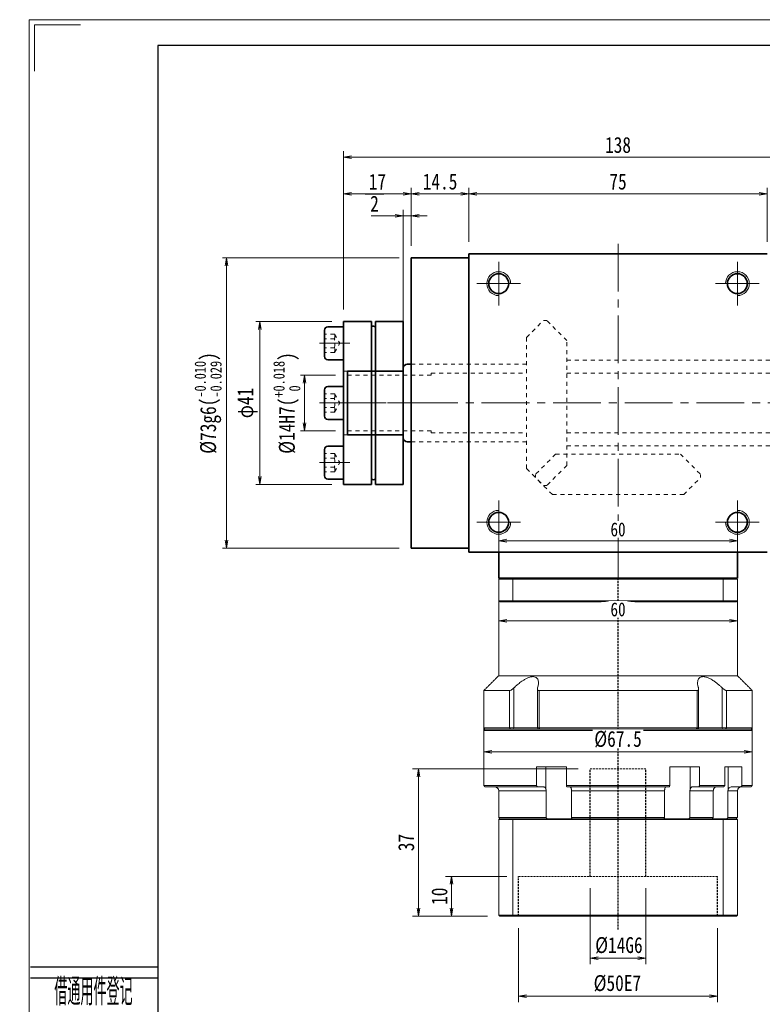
# Model space of a CAD drawing. Header units: millimetres. Extents: x -2 to 561, y 10 to 394.
# Tile 2 of 9: x -2 to 185, y 146 to 394. Entities that reach past the tile are written whole.
import ezdxf
from ezdxf.enums import TextEntityAlignment as Align

# ---------------------------------------------------------------- set-up
doc = ezdxf.new("R2010")
doc.units = ezdxf.units.MM
for name, pattern in [('DASHED', [0.75, 0.5, -0.25]), ('点画线', [18, 12, -2, 2, -2]), ('虚线', [2, 1, -1])]:
    doc.linetypes.add(name, pattern=pattern)
doc.layers.add('2细线层', color=4, linetype='Continuous')
doc.layers.add('6文字层', color=3, linetype='Continuous')
for name, color, linetype, lineweight in [('EB0_1', 7, 'Continuous', 35), ('中心线层', 1, '点画线', 18), ('图框_外框线', 7, 'Continuous', 18), ('尺寸线层', 3, 'Continuous', 18), ('粗实线层', 7, 'Continuous', 35), ('虚线层', 6, '虚线', 18), ('虚线层_1', 6, '虚线', 18)]:
    doc.layers.add(name, color=color, linetype=linetype, lineweight=lineweight)
doc.styles.add('PC_TEXTSTYLE', font='ISOCP.SHX', dxfattribs={"width": 0.707, "bigfont": 'GBCBIG.SHX'})
doc.styles.add('宋体', font='SimSun.ttf', dxfattribs={"width": 0.8})
doc.dimstyles.new('A水平标注$0', dxfattribs={"dimtxt": 3.5, "dimasz": 2, "dimexe": 1.5, "dimexo": 3, "dimgap": 1.1, "dimtad": 1, "dimtoh": 1, "dimdec": 4, "dimdsep": 46, "dimtxsty": '宋体', "dimblk": 'OPEN', "dimcen": 3, "dimclrd": 3, "dimclre": 3, "dimclrt": 6, "dimadec": 0, "dimazin": 0, "dimtm": 1e-09, "dimtfac": 1, "dimtdec": 4, "dimtix": 1, "dimtmove": 0, "dimatfit": 3, "dimldrblk": 'OPEN', "dimfxl": 0, "dimlwd": 13, "dimlwe": 13, "dimarcsym": 0})
doc.dimstyles.new('D直径标注φ25', dxfattribs={"dimtxt": 3.5, "dimasz": 2, "dimexe": 1, "dimexo": 3, "dimtad": 1, "dimtoh": 1, "dimdec": 1, "dimdsep": 46, "dimtxsty": '宋体', "dimblk": 'OPEN', "dimcen": 3, "dimclrd": 3, "dimclre": 3, "dimclrt": 130, "dimadec": 0, "dimazin": 0, "dimtm": 1e-09, "dimtfac": 1, "dimtdec": 1, "dimtmove": 0, "dimatfit": 0, "dimldrblk": 'OPEN', "dimfxl": 0, "dimlwd": 13, "dimlwe": 13, "dimarcsym": 0})

# ---------------------------------------------------------------- blocks, each defined once
blk = doc.blocks.new('_Open')
at = {"color": 0, "linetype": 'ByBlock', "lineweight": -2}
for p, q in [((-1, 0.17), (0, 0)), ((-1, -0.17), (0, 0)), ((0, 0), (-1, 0))]:
    blk.add_line(p, q, dxfattribs=at)
blk = doc.blocks.new('*D10')
at = {"layer": 'Defpoints', "color": 0, "transparency": 16777216}
for p in [(186.39, 350.12), (111.39, 335.02), (186.39, 335.02)]:
    blk.add_point(p, dxfattribs=at)
at = {"layer": '尺寸线层', "color": 3, "lineweight": 13, "transparency": 16777216}
for p, q in [((111.39, 338.02), (111.39, 351.62)), ((186.39, 338.02), (186.39, 351.62)), ((113.39, 350.12), (184.39, 350.12))]:
    blk.add_line(p, q, dxfattribs=at)
at = {"layer": '尺寸线层', "color": 3, "lineweight": 13, "transparency": 16777216, "xscale": 2, "yscale": 2, "zscale": 2, "rotation": 180}
blk.add_blockref('_Open', (111.39, 350.12), dxfattribs=at)
at = {"layer": '尺寸线层', "color": 3, "lineweight": 13, "transparency": 16777216, "xscale": 2, "yscale": 2, "zscale": 2}
blk.add_blockref('_Open', (186.39, 350.12), dxfattribs=at)
at = {"layer": '尺寸线层', "color": 6, "transparency": 16777216, "insert": (148.89, 353.15), "char_height": 4, "attachment_point": 5, "style": '宋体', "bg_fill": 3, "box_fill_scale": 1.1, "bg_fill_color": 257, "bg_fill_transparency": 0}
blk.add_mtext('75', dxfattribs=at)
blk = doc.blocks.new('*D11')
at = {"layer": 'Defpoints', "color": 0, "transparency": 16777216}
for p in [(96.89, 350.12), (111.39, 335.02), (96.89, 334.02)]:
    blk.add_point(p, dxfattribs=at)
at = {"layer": '尺寸线层', "color": 3, "lineweight": 13, "transparency": 16777216}
for p, q in [((96.89, 337.02), (96.89, 351.62)), ((111.39, 338.02), (111.39, 351.62)), ((109.39, 350.12), (98.89, 350.12))]:
    blk.add_line(p, q, dxfattribs=at)
at = {"layer": '尺寸线层', "color": 3, "lineweight": 13, "transparency": 16777216, "xscale": 2, "yscale": 2, "zscale": 2, "rotation": 180}
blk.add_blockref('_Open', (96.89, 350.12), dxfattribs=at)
at = {"layer": '尺寸线层', "color": 3, "lineweight": 13, "transparency": 16777216, "xscale": 2, "yscale": 2, "zscale": 2}
blk.add_blockref('_Open', (111.39, 350.12), dxfattribs=at)
at = {"layer": '尺寸线层', "color": 6, "transparency": 16777216, "insert": (104.14, 353.16), "char_height": 4, "attachment_point": 5, "style": '宋体', "bg_fill": 3, "box_fill_scale": 1.1, "bg_fill_color": 257, "bg_fill_transparency": 0}
blk.add_mtext('14.5', dxfattribs=at)
blk = doc.blocks.new('*D12')
at = {"layer": 'Defpoints', "color": 0, "transparency": 16777216}
for p in [(94.89, 344.59), (96.89, 334.02), (94.89, 306.27)]:
    blk.add_point(p, dxfattribs=at)
at = {"layer": '尺寸线层', "color": 3, "lineweight": 13, "transparency": 16777216}
for p, q in [((86.78, 344.59), (89.65, 344.59)), ((89.65, 344.59), (92.89, 344.59)), ((94.89, 309.27), (94.89, 346.09)), ((96.89, 344.59), (94.89, 344.59)), ((96.89, 337.02), (96.89, 346.09)), ((98.89, 344.59), (100.89, 344.59))]:
    blk.add_line(p, q, dxfattribs=at)
at = {"layer": '尺寸线层', "color": 3, "lineweight": 13, "transparency": 16777216, "xscale": 2, "yscale": 2, "zscale": 2}
blk.add_blockref('_Open', (94.89, 344.59), dxfattribs=at)
at = {"layer": '尺寸线层', "color": 3, "lineweight": 13, "transparency": 16777216, "xscale": 2, "yscale": 2, "zscale": 2, "rotation": 180}
blk.add_blockref('_Open', (96.89, 344.59), dxfattribs=at)
at = {"layer": '尺寸线层', "color": 6, "transparency": 16777216, "insert": (87.66, 347.62), "char_height": 4, "attachment_point": 5, "style": '宋体', "bg_fill": 3, "box_fill_scale": 1.1, "bg_fill_color": 257, "bg_fill_transparency": 0}
blk.add_mtext('2', dxfattribs=at)
blk = doc.blocks.new('*D23')
at = {"layer": 'Defpoints', "color": 0, "transparency": 16777216}
for p in [(80.89, 304.52), (80.89, 290.52)]:
    blk.add_point(p, dxfattribs=at)
at = {"layer": '尺寸线层', "color": 3, "lineweight": 13, "transparency": 16777216}
for p, q in [((77.89, 304.52), (69.09, 304.52)), ((70.09, 302.52), (70.09, 292.52)), ((77.89, 290.52), (69.09, 290.52))]:
    blk.add_line(p, q, dxfattribs=at)
at = {"layer": '尺寸线层', "color": 3, "lineweight": 13, "transparency": 16777216, "xscale": 2, "yscale": 2, "zscale": 2}
for p, rotation in [((70.09, 304.52), 90), ((70.09, 290.52), 270)]:
    blk.add_blockref('_Open', p, dxfattribs=dict(at, rotation=rotation))
at = {"layer": '尺寸线层', "color": 130, "transparency": 16777216, "insert": (65.61, 297.52), "char_height": 4, "attachment_point": 5, "rotation": 90, "style": '宋体', "bg_fill": 3, "box_fill_scale": 1.1, "bg_fill_color": 257, "bg_fill_transparency": 0}
blk.add_mtext('{\\A1;\\A1;%%C14H7({\\H0.707107x;\\S+0.018^  0;})}', dxfattribs=at)
at = {"layer": 'Defpoints', "color": 0, "transparency": 16777216}
blk.add_point((70.09, 290.52), dxfattribs=at)
blk = doc.blocks.new('*D24')
at = {"layer": 'Defpoints', "color": 0, "transparency": 16777216}
for p in [(96.89, 334.02), (50.43, 261.02), (96.89, 261.02)]:
    blk.add_point(p, dxfattribs=at)
at = {"layer": '尺寸线层', "color": 3, "lineweight": 13, "transparency": 16777216}
for p, q in [((93.89, 334.02), (49.43, 334.02)), ((50.43, 332.02), (50.43, 263.02)), ((93.89, 261.02), (49.43, 261.02))]:
    blk.add_line(p, q, dxfattribs=at)
at = {"layer": '尺寸线层', "color": 3, "lineweight": 13, "transparency": 16777216, "xscale": 2, "yscale": 2, "zscale": 2}
for p, rotation in [((50.43, 334.02), 89.99999999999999), ((50.43, 261.02), 270)]:
    blk.add_blockref('_Open', p, dxfattribs=dict(at, rotation=rotation))
at = {"layer": '尺寸线层', "color": 130, "transparency": 16777216, "insert": (45.81, 297.52), "char_height": 4, "attachment_point": 5, "rotation": 90, "style": '宋体', "bg_fill": 3, "box_fill_scale": 1.1, "bg_fill_color": 257, "bg_fill_transparency": 0}
blk.add_mtext('{\\A1;\\A1;%%C73g6({\\H0.707107x;\\S-0.010^ -0.029;})}', dxfattribs=at)
blk = doc.blocks.new('*D25')
at = {"layer": 'Defpoints', "color": 0, "transparency": 16777216}
for p in [(79.89, 359.31), (79.89, 318.02), (217.89, 318.02)]:
    blk.add_point(p, dxfattribs=at)
at = {"layer": '尺寸线层', "color": 3, "lineweight": 13, "transparency": 16777216}
for p, q in [((79.89, 321.02), (79.89, 360.81)), ((215.89, 359.31), (81.89, 359.31)), ((217.89, 321.02), (217.89, 360.81))]:
    blk.add_line(p, q, dxfattribs=at)
at = {"layer": '尺寸线层', "color": 3, "lineweight": 13, "transparency": 16777216, "xscale": 2, "yscale": 2, "zscale": 2, "rotation": 180}
blk.add_blockref('_Open', (79.89, 359.31), dxfattribs=at)
at = {"layer": '尺寸线层', "color": 3, "lineweight": 13, "transparency": 16777216, "xscale": 2, "yscale": 2, "zscale": 2}
blk.add_blockref('_Open', (217.89, 359.31), dxfattribs=at)
at = {"layer": '尺寸线层', "color": 6, "transparency": 16777216, "insert": (148.89, 362.37), "char_height": 4, "attachment_point": 5, "style": '宋体', "bg_fill": 3, "box_fill_scale": 1.1, "bg_fill_color": 257, "bg_fill_transparency": 0}
blk.add_mtext('138', dxfattribs=at)
blk = doc.blocks.new('34fhh')
at = {"layer": '中心线层'}
blk.add_line((1.59, 0), (-6.07, 0), dxfattribs=at)
at = {"layer": '粗实线层'}
for p, q in [((-4.82, 3.31), (-4.82, -3.31)), ((0, 4.14), (-3.99, 4.14)), ((0, -4.14), (0, 4.14)), ((-3.99, -4.14), (0, -4.14))]:
    blk.add_line(p, q, dxfattribs=at)
for centre, start, end in [((-3.99, 3.31), 90, 180), ((-3.99, -3.31), 180, 270)]:
    blk.add_arc(centre, 0.828, start, end, dxfattribs=at)
at = {"layer": '虚线层'}
for p, q in [((-2.32, 2.31), (-4.82, 2.31)), ((-2.32, 1.15), (-4.82, 1.15)), ((-2.32, 2.31), (-0.99, 0)), ((-2.32, -2.31), (-0.99, 0)), ((-2.32, -1.15), (-4.82, -1.15)), ((-2.32, -2.31), (-4.82, -2.31))]:
    blk.add_line(p, q, dxfattribs=at)
for centre, radius, start, end in [((-3.47, 1.73), 1.29, 333.4349, 26.5651), ((-6.71, 0), 4.54, 345.2529, 14.7471), ((-3.47, -1.73), 1.29, 333.4349, 26.5651)]:
    blk.add_arc(centre, radius, start, end, dxfattribs=at)
blk = doc.blocks.new('234234gg')
at = {"layer": '中心线层'}
blk.add_line((-18, 0), (3, 0), dxfattribs=at)
at = {"layer": '粗实线层'}
for p, q in [((-15, -20.5), (-15, 20.5)), ((-15, 20.5), (-8, 20.5)), ((-8, -20.5), (-8, 20.5)), ((-7, -20.5), (-7, 20.5)), ((-7, 20.5), (0, 20.5)), ((0, 20.5), (0, -20.5)), ((-8, -20.5), (-15, -20.5)), ((0, -20.5), (-7, -20.5))]:
    blk.add_line(p, q, dxfattribs=at)
at = {"layer": '粗实线层', "color": 6, "linetype": '虚线', "lineweight": 18}
for p, q in [((-15, 8), (0, 8)), ((-15, -8), (0, -8))]:
    blk.add_line(p, q, dxfattribs=at)
at = {"layer": '粗实线层'}
for centre, start, end in [((-7.61, 17.08), 74.0082, 100.309), ((-7.61, -17.08), 259.691, 285.9918)]:
    blk.add_arc(centre, 2.2, start, end, dxfattribs=at)
for p in [(-15, 15), (-15, 0)]:
    blk.add_blockref('34fhh', p, dxfattribs=at)
at = {"layer": '粗实线层', "xscale": -0.9999999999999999, "rotation": 180}
blk.add_blockref('34fhh', (-15, -15), dxfattribs=at)
blk = doc.blocks.new('*D26')
at = {"layer": 'Defpoints', "color": 0, "transparency": 16777216}
for p in [(79.89, 318.02), (58.79, 277.02), (79.89, 277.02)]:
    blk.add_point(p, dxfattribs=at)
at = {"layer": '尺寸线层', "color": 3, "lineweight": 13, "transparency": 16777216}
for p, q in [((76.89, 318.02), (57.79, 318.02)), ((58.79, 316.02), (58.79, 279.02)), ((76.89, 277.02), (57.79, 277.02))]:
    blk.add_line(p, q, dxfattribs=at)
at = {"layer": '尺寸线层', "color": 3, "lineweight": 13, "transparency": 16777216, "xscale": 2, "yscale": 2, "zscale": 2}
for p, rotation in [((58.79, 318.02), 89.99999999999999), ((58.79, 277.02), 270)]:
    blk.add_blockref('_Open', p, dxfattribs=dict(at, rotation=rotation))
at = {"layer": '尺寸线层', "color": 130, "transparency": 16777216, "insert": (55.71, 297.52), "char_height": 4, "attachment_point": 5, "rotation": 90, "style": '宋体', "bg_fill": 3, "box_fill_scale": 1.1, "bg_fill_color": 257, "bg_fill_transparency": 0}
blk.add_mtext('φ41', dxfattribs=at)
blk = doc.blocks.new('*D27')
at = {"layer": 'Defpoints', "color": 0, "transparency": 16777216}
for p in [(79.89, 350.12), (96.89, 334.02), (79.89, 318.02)]:
    blk.add_point(p, dxfattribs=at)
at = {"layer": '尺寸线层', "color": 3, "lineweight": 13, "transparency": 16777216}
for p, q in [((79.89, 321.02), (79.89, 351.62)), ((96.89, 337.02), (96.89, 351.62)), ((94.89, 350.12), (81.89, 350.12))]:
    blk.add_line(p, q, dxfattribs=at)
at = {"layer": '尺寸线层', "color": 3, "lineweight": 13, "transparency": 16777216, "xscale": 2, "yscale": 2, "zscale": 2, "rotation": 180}
blk.add_blockref('_Open', (79.89, 350.12), dxfattribs=at)
at = {"layer": '尺寸线层', "color": 3, "lineweight": 13, "transparency": 16777216, "xscale": 2, "yscale": 2, "zscale": 2}
blk.add_blockref('_Open', (96.89, 350.12), dxfattribs=at)
at = {"layer": '尺寸线层', "color": 6, "transparency": 16777216, "insert": (88.39, 353.16), "char_height": 4, "attachment_point": 5, "style": '宋体', "bg_fill": 3, "box_fill_scale": 1.1, "bg_fill_color": 257, "bg_fill_transparency": 0}
blk.add_mtext('17', dxfattribs=at)
blk = doc.blocks.new('*D36')
at = {"color": 3, "lineweight": 13, "transparency": 16777216}
for p, q in [((118.89, 256.52), (118.89, 264.41)), ((120.89, 262.91), (176.89, 262.91)), ((178.89, 256.52), (178.89, 264.41))]:
    blk.add_line(p, q, dxfattribs=at)
at = {"layer": 'Defpoints', "color": 0, "transparency": 16777216}
for p in [(178.89, 262.91), (118.89, 253.52), (178.89, 253.52)]:
    blk.add_point(p, dxfattribs=at)
at = {"color": 3, "lineweight": 13, "transparency": 16777216, "xscale": 2, "yscale": 2, "zscale": 2, "rotation": 180}
blk.add_blockref('_Open', (118.89, 262.91), dxfattribs=at)
at = {"color": 3, "lineweight": 13, "transparency": 16777216, "xscale": 2, "yscale": 2, "zscale": 2}
blk.add_blockref('_Open', (178.89, 262.91), dxfattribs=at)
at = {"color": 6, "transparency": 16777216, "insert": (148.89, 265.72), "char_height": 3.5, "attachment_point": 5, "style": '宋体', "bg_fill": 3, "box_fill_scale": 1.1, "bg_fill_color": 257, "bg_fill_transparency": 0}
blk.add_mtext('60', dxfattribs=at)
blk = doc.blocks.new('*D38')
at = {"layer": 'Defpoints', "color": 0, "transparency": 16777216}
for p in [(123.89, 168.52), (173.89, 168.52), (173.89, 148.41)]:
    blk.add_point(p, dxfattribs=at)
at = {"layer": '尺寸线层', "color": 3, "lineweight": 13, "transparency": 16777216}
for p, q in [((123.89, 165.52), (123.89, 146.91)), ((173.89, 165.52), (173.89, 146.91)), ((125.89, 148.41), (171.89, 148.41))]:
    blk.add_line(p, q, dxfattribs=at)
at = {"layer": '尺寸线层', "color": 3, "lineweight": 13, "transparency": 16777216, "xscale": 2, "yscale": 2, "zscale": 2, "rotation": 180}
blk.add_blockref('_Open', (123.89, 148.41), dxfattribs=at)
at = {"layer": '尺寸线层', "color": 3, "lineweight": 13, "transparency": 16777216, "xscale": 2, "yscale": 2, "zscale": 2}
blk.add_blockref('_Open', (173.89, 148.41), dxfattribs=at)
at = {"layer": '尺寸线层', "color": 6, "transparency": 16777216, "insert": (148.72, 151.61), "char_height": 4, "attachment_point": 5, "style": '宋体', "bg_fill": 3, "box_fill_scale": 1.1, "bg_fill_color": 257, "bg_fill_transparency": 0}
blk.add_mtext('%%C50E7', dxfattribs=at)
blk = doc.blocks.new('*D39')
at = {"layer": 'Defpoints', "color": 0, "transparency": 16777216}
for p in [(141.89, 178.52), (155.89, 178.52), (155.89, 157.96)]:
    blk.add_point(p, dxfattribs=at)
at = {"layer": '尺寸线层', "color": 3, "lineweight": 13, "transparency": 16777216}
for p, q in [((141.89, 175.52), (141.89, 156.46)), ((155.89, 175.52), (155.89, 156.46)), ((143.89, 157.96), (153.89, 157.96))]:
    blk.add_line(p, q, dxfattribs=at)
at = {"layer": '尺寸线层', "color": 3, "lineweight": 13, "transparency": 16777216, "xscale": 2, "yscale": 2, "zscale": 2, "rotation": 180}
blk.add_blockref('_Open', (141.89, 157.96), dxfattribs=at)
at = {"layer": '尺寸线层', "color": 3, "lineweight": 13, "transparency": 16777216, "xscale": 2, "yscale": 2, "zscale": 2}
blk.add_blockref('_Open', (155.89, 157.96), dxfattribs=at)
at = {"layer": '尺寸线层', "color": 6, "transparency": 16777216, "insert": (149.11, 161.16), "char_height": 4, "attachment_point": 5, "style": '宋体', "bg_fill": 3, "box_fill_scale": 1.1, "bg_fill_color": 257, "bg_fill_transparency": 0}
blk.add_mtext('%%C14G6', dxfattribs=at)
blk = doc.blocks.new('*D40')
at = {"layer": 'Defpoints', "color": 0, "transparency": 16777216}
for p in [(123.89, 178.52), (107.05, 168.52), (119.09, 168.52)]:
    blk.add_point(p, dxfattribs=at)
at = {"layer": '尺寸线层', "color": 3, "lineweight": 13, "transparency": 16777216}
for p, q in [((120.89, 178.52), (105.55, 178.52)), ((107.05, 176.52), (107.05, 170.52)), ((116.09, 168.52), (105.55, 168.52))]:
    blk.add_line(p, q, dxfattribs=at)
at = {"layer": '尺寸线层', "color": 3, "lineweight": 13, "transparency": 16777216, "xscale": 2, "yscale": 2, "zscale": 2}
for p, rotation in [((107.05, 178.52), 90), ((107.05, 168.52), 270)]:
    blk.add_blockref('_Open', p, dxfattribs=dict(at, rotation=rotation))
at = {"layer": '尺寸线层', "color": 6, "transparency": 16777216, "insert": (104, 173.52), "char_height": 4, "attachment_point": 5, "rotation": 90, "style": '宋体', "bg_fill": 3, "box_fill_scale": 1.1, "bg_fill_color": 257, "bg_fill_transparency": 0}
blk.add_mtext('10', dxfattribs=at)
blk = doc.blocks.new('*D41')
at = {"layer": 'Defpoints', "color": 0, "transparency": 16777216}
for p in [(141.89, 205.52), (98.69, 168.52), (119.09, 168.52)]:
    blk.add_point(p, dxfattribs=at)
at = {"layer": '尺寸线层', "color": 3, "lineweight": 13, "transparency": 16777216}
for p, q in [((138.89, 205.52), (97.19, 205.52)), ((98.69, 203.52), (98.69, 170.52)), ((116.09, 168.52), (97.19, 168.52))]:
    blk.add_line(p, q, dxfattribs=at)
at = {"layer": '尺寸线层', "color": 3, "lineweight": 13, "transparency": 16777216, "xscale": 2, "yscale": 2, "zscale": 2}
for p, rotation in [((98.69, 205.52), 90), ((98.69, 168.52), 270)]:
    blk.add_blockref('_Open', p, dxfattribs=dict(at, rotation=rotation))
at = {"layer": '尺寸线层', "color": 6, "transparency": 16777216, "insert": (95.64, 187.02), "char_height": 4, "attachment_point": 5, "rotation": 90, "style": '宋体', "bg_fill": 3, "box_fill_scale": 1.1, "bg_fill_color": 257, "bg_fill_transparency": 0}
blk.add_mtext('37', dxfattribs=at)
blk = doc.blocks.new('*D42')
at = {"layer": 'Defpoints', "color": 0, "transparency": 16777216}
for p in [(115.14, 220.52), (182.64, 220.52), (115.14, 209.79)]:
    blk.add_point(p, dxfattribs=at)
at = {"layer": '尺寸线层', "color": 3, "lineweight": 13, "transparency": 16777216}
for p, q in [((115.14, 217.52), (115.14, 208.29)), ((182.64, 217.52), (182.64, 208.29)), ((180.64, 209.79), (117.14, 209.79))]:
    blk.add_line(p, q, dxfattribs=at)
at = {"layer": '尺寸线层', "color": 3, "lineweight": 13, "transparency": 16777216, "xscale": 2, "yscale": 2, "zscale": 2, "rotation": 180}
blk.add_blockref('_Open', (115.14, 209.79), dxfattribs=at)
at = {"layer": '尺寸线层', "color": 3, "lineweight": 13, "transparency": 16777216, "xscale": 2, "yscale": 2, "zscale": 2}
blk.add_blockref('_Open', (182.64, 209.79), dxfattribs=at)
at = {"layer": '尺寸线层', "color": 6, "transparency": 16777216, "insert": (148.89, 212.99), "char_height": 4, "attachment_point": 5, "style": '宋体', "bg_fill": 3, "box_fill_scale": 1.1, "bg_fill_color": 257, "bg_fill_transparency": 0}
blk.add_mtext('%%c67.5', dxfattribs=at)
blk = doc.blocks.new('*D43')
at = {"color": 3, "lineweight": 13, "transparency": 16777216}
for p, q in [((118.89, 247.52), (118.89, 241.27)), ((178.89, 247.52), (178.89, 241.27)), ((120.89, 242.77), (176.89, 242.77))]:
    blk.add_line(p, q, dxfattribs=at)
at = {"layer": 'Defpoints', "color": 0, "transparency": 16777216}
for p in [(118.89, 250.52), (178.89, 250.52), (178.89, 242.77)]:
    blk.add_point(p, dxfattribs=at)
at = {"color": 3, "lineweight": 13, "transparency": 16777216, "xscale": 2, "yscale": 2, "zscale": 2, "rotation": 180}
blk.add_blockref('_Open', (118.89, 242.77), dxfattribs=at)
at = {"color": 3, "lineweight": 13, "transparency": 16777216, "xscale": 2, "yscale": 2, "zscale": 2}
blk.add_blockref('_Open', (178.89, 242.77), dxfattribs=at)
at = {"color": 6, "transparency": 16777216, "insert": (148.89, 245.62), "char_height": 3.5, "attachment_point": 5, "style": '宋体', "bg_fill": 3, "box_fill_scale": 1.1, "bg_fill_color": 256, "bg_fill_true_color": 13158600, "bg_fill_transparency": 0}
blk.add_mtext('60', dxfattribs=at)

msp = doc.modelspace()

# ---------------------------------------------------------------- linework, layer by layer
at = {"color": 7, "linetype": 'Continuous', "lineweight": 15}
for p, q in [((122.43506, 247.8215), (118.89258, 247.8215)), ((148.89258, 247.8215), (122.43506, 247.8215)), ((175.35009, 247.8215), (148.89258, 247.8215)), ((178.89258, 247.8215), (175.35009, 247.8215)), ((119.19258, 247.5215), (122.5487, 247.5215)), ((122.5487, 247.5215), (144.66056, 247.5215)), ((153.1246, 247.5215), (175.23646, 247.5215)), ((175.23646, 247.5215), (178.59258, 247.5215)), ((178.89258, 228.9715), (118.89258, 228.9715)), ((122.711, 215.8215), (122.711, 225.89094)), ((175.07416, 225.89094), (175.07416, 215.8215)), ((121.6007, 225.2215), (115.14258, 225.2215)), ((121.6007, 225.2215), (121.6007, 215.8215)), ((168.74745, 225.2215), (129.0377, 225.2215)), ((129.0377, 215.8215), (129.0377, 225.2215)), ((168.74745, 225.2215), (168.74745, 215.8215)), ((182.64258, 225.2215), (176.18445, 225.2215)), ((176.18445, 215.8215), (176.18445, 225.2215)), ((121.6007, 215.8215), (115.14258, 215.8215)), ((115.44258, 215.5215), (121.8433, 215.5215)), ((148.89258, 215.5215), (115.44258, 215.5215)), ((122.711, 215.8215), (121.6007, 215.8215)), ((121.8433, 215.5215), (121.6007, 215.8215)), ((122.62051, 215.5215), (122.711, 215.8215)), ((128.626, 215.8215), (122.711, 215.8215)), ((129.0377, 215.8215), (128.626, 215.8215)), ((168.74745, 215.8215), (129.0377, 215.8215)), ((129.21419, 215.5215), (129.0377, 215.8215)), ((129.21419, 215.5215), (168.57096, 215.5215)), ((182.34258, 215.5215), (148.89258, 215.5215)), ((168.74745, 215.8215), (168.57096, 215.5215)), ((169.15916, 215.8215), (168.74745, 215.8215)), ((175.07416, 215.8215), (169.15916, 215.8215)), ((175.07416, 215.8215), (175.16465, 215.5215)), ((176.18445, 215.8215), (175.07416, 215.8215)), ((176.18445, 215.8215), (175.94186, 215.5215)), ((175.94186, 215.5215), (182.34258, 215.5215)), ((182.64258, 215.8215), (176.18445, 215.8215)), ((115.14258, 215.2215), (148.89258, 215.2215)), ((148.89258, 215.2215), (182.64258, 215.2215)), ((128.40579, 206.0215), (128.40579, 201.3215)), ((128.40579, 206.0215), (135.9085, 206.0215)), ((130.76991, 206.0215), (130.76991, 200.40488)), ((135.9085, 201.3215), (135.9085, 206.0215)), ((161.87665, 206.0215), (161.87665, 201.3215)), ((161.87665, 206.0215), (169.37937, 206.0215)), ((167.01524, 206.0215), (167.01524, 200.40488)), ((169.37937, 201.3215), (169.37937, 206.0215)), ((175.71335, 206.0215), (175.71335, 201.3215)), ((175.71335, 206.0215), (180.04505, 206.0215)), ((176.58893, 206.0215), (176.58893, 200.40488)), ((180.04505, 201.3215), (180.04505, 206.0215)), ((128.40579, 201.3215), (115.14258, 201.3215)), ((115.44258, 201.0215), (128.59883, 201.0215)), ((128.59883, 201.0215), (130.17548, 201.0215)), ((161.87665, 201.3215), (135.9085, 201.3215)), ((136.01122, 201.0215), (161.77394, 201.0215)), ((167.60968, 201.0215), (169.18633, 201.0215)), ((169.18633, 201.0215), (175.48329, 201.0215)), ((175.71335, 201.3215), (169.37937, 201.3215)), ((177.45793, 201.0215), (179.76284, 201.0215)), ((179.76284, 201.0215), (182.34258, 201.0215)), ((182.64258, 201.3215), (180.04505, 201.3215)), ((118.89258, 200.0215), (130.81972, 200.0215)), ((130.81972, 200.0215), (130.81972, 193.3215)), ((137.19187, 200.0215), (160.59328, 200.0215)), ((137.19187, 193.3215), (137.19187, 200.0215)), ((160.59328, 200.0215), (160.59328, 193.3215)), ((166.96544, 193.3215), (166.96544, 200.0215)), ((166.96544, 200.0215), (172.83776, 200.0215)), ((172.83776, 200.0215), (172.83776, 193.3215)), ((176.51673, 193.3215), (176.51673, 200.0215)), ((176.51673, 200.0215), (178.89258, 200.0215)), ((130.81972, 193.3215), (118.89258, 193.3215)), ((160.59328, 193.3215), (137.19187, 193.3215)), ((172.83776, 193.3215), (166.96544, 193.3215)), ((178.89258, 193.3215), (176.51673, 193.3215)), ((118.89258, 192.8215), (122.43506, 192.8215)), ((118.89258, 192.8215), (118.89258, 168.7215)), ((122.51077, 193.0215), (119.09258, 193.0215)), ((122.43506, 192.8215), (175.35009, 192.8215)), ((122.43506, 192.8215), (122.43506, 168.7215)), ((175.27439, 193.0215), (122.51077, 193.0215)), ((178.69258, 193.0215), (175.27439, 193.0215)), ((175.35009, 192.8215), (175.35009, 168.7215)), ((175.35009, 192.8215), (178.89258, 192.8215)), ((178.89258, 192.8215), (178.89258, 168.7215)), ((122.43506, 168.7215), (118.89258, 168.7215)), ((119.09258, 168.5215), (122.51077, 168.5215)), ((175.35009, 168.7215), (122.43506, 168.7215)), ((122.51077, 168.5215), (175.27439, 168.5215)), ((175.27439, 168.5215), (178.69258, 168.5215)), ((178.89258, 168.7215), (175.35009, 168.7215))]:
    msp.add_line(p, q, dxfattribs=at)
at = {"color": 6, "linetype": 'DASHED', "lineweight": 15}
for p, q in [((141.89258, 205.5215), (155.89258, 205.5215)), ((123.89258, 178.5215), (173.89258, 178.5215))]:
    msp.add_line(p, q, dxfattribs=at)
at = {"color": 6, "linetype": 'DASHED'}
for p, q in [((141.89258, 178.5215), (141.89258, 205.5215)), ((155.89258, 178.5215), (155.89258, 205.5215)), ((123.89258, 168.5215), (123.89258, 178.5215)), ((173.89258, 168.5215), (173.89258, 178.5215))]:
    msp.add_line(p, q, dxfattribs=at)
at = {"color": 7, "linetype": 'Continuous', "lineweight": 15}
for centre, radius, start, end in [((148.89258, 217.8215), 30, 90, 98.1096145), ((148.89258, 217.8215), 30, 81.8903855, 90), ((117.89258, 200.0215), 1, 0, 90), ((179.89258, 200.0215), 1, 90, 180)]:
    msp.add_arc(centre, radius, start, end, dxfattribs=at)
for points in [[(118.89258, 228.9715), (118.89258, 247.8215)], [(118.89258, 247.8215), (119.19258, 247.5215)], [(122.43506, 247.8215), (122.5487, 247.5215)], [(175.23646, 247.5215), (175.35009, 247.8215)], [(178.59258, 247.5215), (178.89258, 247.8215)], [(178.89258, 247.8215), (178.89258, 228.9715)], [(115.14258, 225.2215), (118.89258, 228.9715)], [(178.89258, 228.9715), (182.64258, 225.2215)], [(128.626, 215.8215), (128.626, 225.63169)], [(169.15916, 225.62957), (169.15916, 215.8215)], [(115.14258, 215.8215), (115.14258, 225.2215)], [(182.64258, 225.2215), (182.64258, 215.8215)], [(115.44258, 215.5215), (115.14258, 215.8215)], [(115.14258, 215.2215), (115.44258, 215.5215)], [(128.926, 215.5215), (128.626, 215.8215)], [(169.15916, 215.8215), (168.85916, 215.5215)], [(182.64258, 215.8215), (182.34258, 215.5215)], [(182.34258, 215.5215), (182.64258, 215.2215)], [(115.14258, 201.3215), (115.14258, 215.2215)], [(182.64258, 215.2215), (182.64258, 201.3215)], [(115.44258, 201.0215), (115.14258, 201.3215)], [(128.59883, 201.0215), (128.40579, 201.3215)], [(135.9085, 201.3215), (136.01122, 201.0215)], [(161.77394, 201.0215), (161.87665, 201.3215)], [(169.37937, 201.3215), (169.18633, 201.0215)], [(175.48329, 201.0215), (175.71335, 201.3215)], [(180.04505, 201.3215), (179.76284, 201.0215)], [(182.64258, 201.3215), (182.34258, 201.0215)], [(118.89258, 193.3215), (118.89258, 200.0215)], [(130.76991, 200.40488), (130.81972, 200.0215)], [(137.19187, 200.0215), (137.16643, 200.40488)], [(160.61873, 200.40488), (160.59328, 200.0215)], [(166.96544, 200.0215), (167.01524, 200.40488)], [(172.8959, 200.40488), (172.83776, 200.0215)], [(176.51673, 200.0215), (176.58893, 200.40488)], [(178.89258, 200.0215), (178.89258, 193.3215)], [(119.19258, 193.0215), (118.89258, 193.3215)], [(131.02746, 193.0215), (130.81972, 193.3215)], [(137.19187, 193.3215), (137.27774, 193.0215)], [(160.50742, 193.0215), (160.59328, 193.3215)], [(166.96544, 193.3215), (166.7577, 193.0215)], [(172.61867, 193.0215), (172.83776, 193.3215)], [(176.51673, 193.3215), (176.22727, 193.0215)], [(178.89258, 193.3215), (178.59258, 193.0215)], [(118.89258, 192.8215), (119.09258, 193.0215)], [(122.43506, 192.8215), (122.51077, 193.0215)], [(175.35009, 192.8215), (175.27439, 193.0215)], [(178.69258, 193.0215), (178.89258, 192.8215)], [(119.09258, 168.5215), (118.89258, 168.7215)], [(122.51077, 168.5215), (122.43506, 168.7215)], [(175.27439, 168.5215), (175.35009, 168.7215)], [(178.89258, 168.7215), (178.69258, 168.5215)]]:
    msp.add_open_spline(points, degree=1, dxfattribs=at)
for points, knots in [([(128.67258, 225.89094), (128.7589, 226.21563), (128.89976, 226.74544), (128.89997, 227.41521), (128.80045, 227.88053), (128.60737, 228.24078), (128.29481, 228.55438), (127.75048, 228.76109), (126.92203, 228.69172), (126.0884, 228.38609), (125.34293, 227.98871), (124.58804, 227.49977), (123.77087, 226.87052), (123.12546, 226.29479), (122.78451, 225.96257), (122.711, 225.89094)], [0, 0, 0, 0, 1.111823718, 1.814206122, 2.515660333, 3.044836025, 3.573294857, 4.429537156, 5.288250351, 6.104434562, 6.713373, 7.323286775, 8.207714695, 9.093503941, 9.336985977, 9.336985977, 9.336985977, 9.336985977]), ([(175.07416, 225.89094), (174.90538, 226.05351), (174.56649, 226.37996), (173.97996, 226.88947), (173.31294, 227.41346), (172.62639, 227.8772), (171.98174, 228.23975), (171.43903, 228.48274), (170.94126, 228.64234), (170.50638, 228.72188), (170.1057, 228.72687), (169.76531, 228.65744), (169.48466, 228.52281), (169.2317, 228.30888), (169.02884, 227.99058), (168.89018, 227.50454), (168.87903, 226.87357), (168.98728, 226.29815), (169.09054, 225.96257), (169.11258, 225.89094)], [0, 0, 0, 0, 0.553902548, 1.112192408, 1.806376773, 2.51506714, 3.037171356, 3.572009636, 3.995519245, 4.430649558, 4.854541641, 5.292182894, 5.696545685, 6.110001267, 6.710526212, 7.328053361, 8.20046253, 9.097057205, 9.340373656, 9.340373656, 9.340373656, 9.340373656]), ([(122.711, 225.89094), (122.58708, 225.77696), (122.37395, 225.58092), (122.05102, 225.37013), (121.78998, 225.24538), (121.66335, 225.2294), (121.6007, 225.2215)], [0, 0, 0, 0, 0.461690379, 0.794104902, 1.059065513, 1.318521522, 1.318521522, 1.318521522, 1.318521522]), ([(129.0377, 225.2215), (128.96924, 225.2285), (128.8326, 225.24248), (128.68854, 225.35634), (128.60003, 225.56523), (128.64564, 225.77001), (128.67258, 225.89094)], [0, 0, 0, 0, 0.1713953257, 0.3420313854, 0.5797240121, 0.9225193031, 0.9225193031, 0.9225193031, 0.9225193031]), ([(169.11258, 225.89094), (169.13856, 225.77696), (169.18325, 225.58092), (169.10647, 225.37013), (168.96577, 225.24538), (168.81971, 225.2294), (168.74745, 225.2215)], [0, 0, 0, 0, 0.3230947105, 0.5557211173, 0.741142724, 0.9227121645, 0.9227121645, 0.9227121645, 0.9227121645]), ([(176.18445, 225.2215), (176.12571, 225.2285), (176.00848, 225.24248), (175.75884, 225.35634), (175.42959, 225.56523), (175.20612, 225.77001), (175.07416, 225.89094)], [0, 0, 0, 0, 0.244975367, 0.488865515, 0.828599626, 1.318556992, 1.318556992, 1.318556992, 1.318556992]), ([(130.17548, 201.0215), (130.20011, 201.02014), (130.29685, 201.01483), (130.46253, 200.93733), (130.64133, 200.73881), (130.73284, 200.53771), (130.76572, 200.4199), (130.76991, 200.40488)], [0, 0, 0, 0, 0.0898846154, 0.3530449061, 0.6161572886, 0.8790264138, 0.9174460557, 0.9174460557, 0.9174460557, 0.9174460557]), ([(137.16643, 200.40488), (137.1482, 200.5044), (137.11171, 200.70361), (137.01807, 200.9128), (136.92642, 201.0104), (136.86909, 201.01874), (136.85013, 201.0215)], [0, 0, 0, 0, 0.2094481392, 0.4192300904, 0.6292069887, 0.7329719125, 0.7329719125, 0.7329719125, 0.7329719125]), ([(160.93502, 201.0215), (160.92192, 201.02014), (160.87044, 201.01483), (160.78228, 200.93733), (160.68715, 200.73881), (160.63845, 200.53771), (160.62096, 200.4199), (160.61873, 200.40488)], [0, 0, 0, 0, 0.0718302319, 0.2821316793, 0.4923948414, 0.7024636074, 0.7331662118, 0.7331662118, 0.7331662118, 0.7331662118]), ([(167.01524, 200.40488), (167.03047, 200.45494), (167.06137, 200.55651), (167.1274, 200.69036), (167.20657, 200.80721), (167.29678, 200.90086), (167.39665, 200.96983), (167.50167, 201.01341), (167.57402, 201.01883), (167.60968, 201.0215)], [0, 0, 0, 0, 0.129312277, 0.2623626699, 0.3919270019, 0.5252420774, 0.6549272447, 0.7883655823, 0.9180312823, 0.9180312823, 0.9180312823, 0.9180312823]), ([(173.60432, 201.0215), (173.57495, 201.02019), (173.50305, 201.017), (173.38915, 200.98603), (173.26836, 200.92584), (173.15606, 200.83879), (173.05744, 200.72951), (172.97376, 200.59892), (172.92328, 200.48727), (172.90089, 200.41991), (172.8959, 200.40488)], [0, 0, 0, 0, 0.098079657, 0.240108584, 0.386257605, 0.528258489, 0.674384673, 0.816253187, 0.962246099, 1.004168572, 1.004168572, 1.004168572, 1.004168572]), ([(176.58893, 200.40488), (176.63901, 200.5044), (176.73924, 200.70361), (176.99654, 200.9128), (177.24834, 201.0104), (177.40584, 201.01874), (177.45793, 201.0215)], [0, 0, 0, 0, 0.323097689, 0.646710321, 0.970623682, 1.130692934, 1.130692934, 1.130692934, 1.130692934])]:
    msp.add_open_spline(points, degree=3, knots=knots, dxfattribs=at)
at = {"layer": '2细线层'}
for p, q in [((1.17758, 155.78078), (33.16937, 155.78078)), ((1.17758, 153.0478), (33.16937, 153.0478))]:
    msp.add_line(p, q, dxfattribs=at)
at = {"layer": 'EB0_1'}
msp.add_line((178.89258, 253.5215), (118.89258, 253.5215), dxfattribs=at)
at = {"layer": '中心线层'}
for p, q in [((148.89258, 253.5215), (148.89258, 338.0215)), ((118.89258, 322.0215), (118.89258, 333.0215)), ((178.89258, 333.0215), (178.89258, 322.0215)), ((113.39258, 327.5215), (124.39258, 327.5215)), ((173.39258, 327.5215), (184.39258, 327.5215)), ((78.59429, 297.5215), (207.3969, 297.5215)), ((118.89258, 262.0215), (118.89258, 273.0215)), ((178.89258, 273.0215), (178.89258, 262.0215)), ((124.39258, 267.5215), (113.39258, 267.5215)), ((184.39258, 267.5215), (173.39258, 267.5215))]:
    msp.add_line(p, q, dxfattribs=at)
at = {"layer": '图框_外框线', "color": 3}
msp.add_lwpolyline([(2.14333, 380.95447), (2.14333, 392.58923), (13.7781, 392.58923)], dxfattribs=at)
at = {"layer": '粗实线层'}
for p, q in [((111.39258, 335.0215), (186.39258, 335.0215)), ((111.39258, 334.1215), (111.39258, 335.0215)), ((111.39258, 335.0215), (111.39258, 260.0215)), ((111.39258, 334.0215), (96.89258, 334.0215)), ((96.89258, 334.0215), (96.89258, 261.0215)), ((96.89258, 287.7715), (95.89258, 287.7715)), ((111.39258, 261.0215), (96.89258, 261.0215)), ((111.39258, 260.0215), (186.39258, 260.0215)), ((118.89258, 253.5215), (118.89258, 260.0215)), ((178.89258, 253.5215), (178.89258, 260.0215))]:
    msp.add_line(p, q, dxfattribs=at)
for centre in [(118.89258, 327.5215), (178.89258, 327.5215), (118.89258, 267.5215), (178.89258, 267.5215)]:
    msp.add_circle(centre, 2.5, dxfattribs=at)
at = {"layer": '粗实线层', "lineweight": 18}
for centre, start, end in [((118.89258, 327.5215), 0, 270), ((178.89258, 327.5215), 270, 180), ((118.89258, 267.5215), 90, 360), ((178.89258, 267.5215), 180, 90)]:
    msp.add_arc(centre, 3, start, end, dxfattribs=at)
at = {"layer": '粗实线层'}
msp.add_arc((95.89258, 288.7715), 1, 180, 270, dxfattribs=at)
at = {"layer": '虚线层_1', "linetype": '虚线', "lineweight": 18}
for p, q in [((125.89258, 314.0215), (130.16258, 318.2915)), ((130.16258, 318.2915), (130.95101, 318.2915)), ((136.03258, 313.20992), (130.95101, 318.2915)), ((125.89258, 281.0215), (125.89258, 314.0215)), ((136.03258, 281.83307), (136.03258, 313.20992)), ((136.03258, 308.2715), (200.89258, 308.2715)), ((80.89258, 304.5215), (101.89258, 304.5215)), ((101.89258, 305.0215), (101.89258, 304.5215)), ((101.89258, 305.0215), (125.89258, 305.0215)), ((136.03258, 305.0215), (195.89258, 305.0215)), ((80.89258, 290.5215), (101.89258, 290.5215)), ((101.89258, 290.0215), (101.89258, 290.5215)), ((101.89258, 290.0215), (125.89258, 290.0215)), ((136.03258, 290.0215), (195.89258, 290.0215)), ((96.89258, 287.7715), (125.89258, 287.7715)), ((133.20415, 284.6615), (128.12258, 279.57992)), ((133.20415, 284.6615), (164.58101, 284.6615)), ((136.03258, 286.7715), (200.89258, 286.7715)), ((164.58101, 284.6615), (169.66258, 279.57992)), ((125.89258, 281.0215), (130.16258, 276.7515)), ((136.03258, 281.83307), (130.95101, 276.7515)), ((128.12258, 278.7915), (128.12258, 279.57992)), ((132.39258, 274.5215), (128.12258, 278.7915)), ((165.39258, 274.5215), (169.66258, 278.7915)), ((169.66258, 278.7915), (169.66258, 279.57992)), ((130.16258, 276.7515), (130.95101, 276.7515)), ((132.39258, 274.5215), (165.39258, 274.5215))]:
    msp.add_line(p, q, dxfattribs=at)

# ---------------------------------------------------------------- texts
at = {"layer": '6文字层', "color": 3, "style": 'PC_TEXTSTYLE', "width": 0.667}
msp.add_text('借通用件登记', height=6.832464, dxfattribs=at).set_placement((16.99999, 149.81274), align=Align.MIDDLE)

# ---------------------------------------------------------------- next in the draw order: dimensions: what is measured, and where the dimension line sits
at = {"layer": '尺寸线层'}
dim = msp.add_linear_dim(base=(186.39258, 350.11834), p1=(111.39258, 335.0215), p2=(186.39258, 335.0215), dimstyle='A水平标注$0', override={"dimtxt": 4, "dimblk": 'Open', "dimtfill": 1, "dimtfillclr": 256}, dxfattribs=at)
dim.commit()
dim.dimension.update_dxf_attribs({"geometry": '*D10', "text_midpoint": (148.89258, 353.1513)})
dim = msp.add_linear_dim(base=(70.09483, 290.5215), p1=(80.89258, 304.5215), p2=(80.89258, 290.5215), angle=270, text='{\\A1;\\A1;%%C14H7({\\H0.707107x;\\S+0.018^  0;})}', dimstyle='D直径标注φ25', override={"dimtxt": 4, "dimgap": 1, "dimpost": 'φ<>', "dimtp": 0.018, "dimtm": 0, "dimtdec": 3, "dimtzin": 8}, dxfattribs=at)
dim.commit()
dim.dimension.update_dxf_attribs({"geometry": '*D23', "text_midpoint": (70.09483, 297.5215), "dimtype": 160})

# ---------------------------------------------------------------- next in the draw order: dimensions: what is measured, and where the dimension line sits
dim = msp.add_linear_dim(base=(96.89258, 350.11834), p1=(111.39258, 335.0215), p2=(96.89258, 334.0215), dimstyle='A水平标注$0', override={"dimtxt": 4, "dimblk": 'Open', "dimtfill": 1, "dimtfillclr": 256}, dxfattribs=at)
dim.commit()
dim.dimension.update_dxf_attribs({"geometry": '*D11', "text_midpoint": (104.14258, 353.16247)})

# ---------------------------------------------------------------- next in the draw order: dimensions: what is measured, and where the dimension line sits
dim = msp.add_linear_dim(base=(94.89258, 344.58898), p1=(96.89258, 334.0215), p2=(94.89258, 306.2715), dimstyle='A水平标注$0', override={"dimtxt": 4, "dimblk": 'Open', "dimtfill": 1, "dimtfillclr": 256}, dxfattribs=at)
dim.commit()
dim.dimension.update_dxf_attribs({"geometry": '*D12', "text_midpoint": (87.66255, 344.58898), "dimtype": 160})

# ---------------------------------------------------------------- next in the draw order: linework, layer by layer
at = {"layer": '粗实线层'}
for p, q in [((96.89258, 307.2715), (95.89258, 307.2715)), ((94.89258, 306.2715), (94.89258, 288.7715))]:
    msp.add_line(p, q, dxfattribs=at)
msp.add_arc((95.89258, 306.2715), 1, 90, 180, dxfattribs=at)
at = {"layer": '虚线层_1', "linetype": '虚线', "lineweight": 18}
msp.add_line((96.89258, 307.2715), (125.89258, 307.2715), dxfattribs=at)

# ---------------------------------------------------------------- next in the draw order: dimensions: what is measured, and where the dimension line sits
at = {"layer": '尺寸线层'}
dim = msp.add_linear_dim(base=(50.42599, 261.0215), p1=(96.89258, 334.0215), p2=(96.89258, 261.0215), angle=270, text='{\\A1;\\A1;%%C73g6({\\H0.707107x;\\S-0.010^ -0.029;})}', dimstyle='D直径标注φ25', override={"dimtxt": 4, "dimgap": 1, "dimpost": 'φ<>', "dimtp": -0.01, "dimtm": 0.029, "dimtdec": 3, "dimtzin": 8}, dxfattribs=at)
dim.commit()
dim.dimension.update_dxf_attribs({"geometry": '*D24', "text_midpoint": (45.80948, 297.5215)})

# ---------------------------------------------------------------- next in the draw order: linework, layer by layer
at = {"layer": '粗实线层'}
for p, q in [((80.89258, 305.5215), (80.89258, 289.5215)), ((80.89258, 305.5215), (94.89258, 305.5215)), ((80.89258, 289.5215), (94.89258, 289.5215))]:
    msp.add_line(p, q, dxfattribs=at)

# ---------------------------------------------------------------- next in the draw order: dimensions: what is measured, and where the dimension line sits
at = {"layer": '尺寸线层'}
dim = msp.add_linear_dim(base=(79.89258, 359.31348), p1=(217.89258, 318.0215), p2=(79.89258, 318.0215), dimstyle='A水平标注$0', override={"dimtxt": 4, "dimblk": 'Open', "dimtfill": 1, "dimtfillclr": 256}, dxfattribs=at)
dim.commit()
dim.dimension.update_dxf_attribs({"geometry": '*D25', "text_midpoint": (148.89258, 362.36879)})

# ---------------------------------------------------------------- next in the draw order: block references
at = {"layer": '粗实线层'}
msp.add_blockref('234234gg', (94.89258, 297.5215), dxfattribs=at)

# ---------------------------------------------------------------- next in the draw order: dimensions: what is measured, and where the dimension line sits
at = {"layer": '尺寸线层'}
dim = msp.add_linear_dim(base=(58.79461, 277.0215), p1=(79.89258, 318.0215), p2=(79.89258, 277.0215), angle=270, dimstyle='D直径标注φ25', override={"dimtxt": 4, "dimgap": 1, "dimpost": 'φ<>'}, dxfattribs=at)
dim.commit()
dim.dimension.update_dxf_attribs({"geometry": '*D26', "text_midpoint": (55.70523, 297.5215)})

# ---------------------------------------------------------------- next in the draw order: dimensions: what is measured, and where the dimension line sits
dim = msp.add_linear_dim(base=(79.89258, 350.11834), p1=(96.89258, 334.0215), p2=(79.89258, 318.0215), dimstyle='A水平标注$0', override={"dimtxt": 4, "dimblk": 'Open', "dimtfill": 1, "dimtfillclr": 256}, dxfattribs=at)
dim.commit()
dim.dimension.update_dxf_attribs({"geometry": '*D27', "text_midpoint": (88.39258, 353.16247)})

# ---------------------------------------------------------------- next in the draw order: linework, layer by layer
at = {"layer": '图框_外框线', "color": 3}
msp.add_lwpolyline([(0.85058, 9.93477), (543.80624, 9.93477), (543.80624, 393.88198), (0.85058, 393.88198)], close=True, dxfattribs=at)
at = {"layer": '图框_外框线', "color": 3, "lineweight": 25}
msp.add_lwpolyline([(33.16937, 16.39852), (537.34248, 16.39852), (537.34248, 387.41823), (33.16937, 387.41823)], close=True, dxfattribs=at)

# ---------------------------------------------------------------- next in the draw order: dimensions: what is measured, and where the dimension line sits
dim = msp.add_linear_dim(base=(178.89258, 262.91091), p1=(118.89258, 253.5215), p2=(178.89258, 253.5215), dimstyle='A水平标注$0')
dim.commit()
dim.dimension.update_dxf_attribs({"geometry": '*D36', "text_midpoint": (148.89258, 265.7218)})

# ---------------------------------------------------------------- next in the draw order: linework, layer by layer
at = {"color": 7, "linetype": 'Continuous', "lineweight": 15}
for p, q in [((118.89258, 253.2215), (122.43506, 253.2215)), ((118.89258, 253.2215), (118.89258, 247.8215)), ((122.5487, 253.5215), (119.19258, 253.5215)), ((122.43506, 247.8215), (122.43506, 253.2215)), ((122.43506, 253.2215), (175.35009, 253.2215)), ((175.23646, 253.5215), (122.5487, 253.5215)), ((178.59258, 253.5215), (175.23646, 253.5215)), ((175.35009, 253.2215), (178.89258, 253.2215)), ((175.35009, 253.2215), (175.35009, 247.8215)), ((178.89258, 247.8215), (178.89258, 253.2215))]:
    msp.add_line(p, q, dxfattribs=at)
at = {"color": 1, "linetype": 'DASHED'}
msp.add_line((148.89258, 165.19657), (148.89258, 253.5215), dxfattribs=at)
at = {"color": 7, "linetype": 'Continuous', "lineweight": 15}
for points in [[(118.89258, 253.2215), (119.19258, 253.5215)], [(122.43506, 253.2215), (122.5487, 253.5215)], [(175.35009, 253.2215), (175.23646, 253.5215)], [(178.59258, 253.5215), (178.89258, 253.2215)]]:
    msp.add_open_spline(points, degree=1, dxfattribs=at)

# ---------------------------------------------------------------- next in the draw order: dimensions: what is measured, and where the dimension line sits
dim = msp.add_linear_dim(base=(178.89258, 242.77309), p1=(118.89258, 250.5215), p2=(178.89258, 250.5215), dimstyle='A水平标注$0', override={"dimarcsym": 1})
dim.commit()
dim.dimension.update_dxf_attribs({"geometry": '*D43', "text_midpoint": (148.89258, 245.62309)})
at = {"layer": '尺寸线层'}
dim = msp.add_linear_dim(base=(115.14258, 209.7897), p1=(182.64258, 220.5215), p2=(115.14258, 220.5215), text='%%c<>', dimstyle='A水平标注$0', override={"dimtxt": 4, "dimblk": 'Open', "dimtfill": 1, "dimtfillclr": 256}, dxfattribs=at)
dim.commit()
dim.dimension.update_dxf_attribs({"geometry": '*D42', "text_midpoint": (148.89258, 212.99105)})
dim = msp.add_linear_dim(base=(173.89258, 148.40958), p1=(123.89258, 168.5215), p2=(173.89258, 168.5215), text='%%C<>E7', dimstyle='A水平标注$0', override={"dimtxt": 4, "dimblk": 'Open', "dimtfill": 1, "dimtfillclr": 256}, dxfattribs=at)
dim.commit()
dim.dimension.update_dxf_attribs({"geometry": '*D38', "text_midpoint": (148.71732, 148.40958), "dimtype": 160})

# ---------------------------------------------------------------- next in the draw order: dimensions: what is measured, and where the dimension line sits
dim = msp.add_linear_dim(base=(107.0521, 168.5215), p1=(123.89258, 178.5215), p2=(119.09258, 168.5215), angle=90, dimstyle='A水平标注$0', override={"dimtxt": 4, "dimblk": 'Open', "dimtfill": 1, "dimtfillclr": 256}, dxfattribs=at)
dim.commit()
dim.dimension.update_dxf_attribs({"geometry": '*D40', "text_midpoint": (107.0521, 173.5215), "dimtype": 160})
dim = msp.add_linear_dim(base=(155.89258, 157.95752), p1=(141.89258, 178.5215), p2=(155.89258, 178.5215), text='%%C<>G6', dimstyle='A水平标注$0', override={"dimtxt": 4, "dimblk": 'Open', "dimtfill": 1, "dimtfillclr": 256}, dxfattribs=at)
dim.commit()
dim.dimension.update_dxf_attribs({"geometry": '*D39', "text_midpoint": (149.10863, 157.95752), "dimtype": 160})

# ---------------------------------------------------------------- next in the draw order: dimensions: what is measured, and where the dimension line sits
dim = msp.add_linear_dim(base=(98.69128, 168.5215), p1=(141.89258, 205.5215), p2=(119.09258, 168.5215), angle=90, dimstyle='A水平标注$0', override={"dimtxt": 4, "dimblk": 'Open', "dimtfill": 1, "dimtfillclr": 256}, dxfattribs=at)
dim.commit()
dim.dimension.update_dxf_attribs({"geometry": '*D41', "text_midpoint": (98.69128, 187.0215), "dimtype": 160})

doc.saveas('drawing.dxf')
